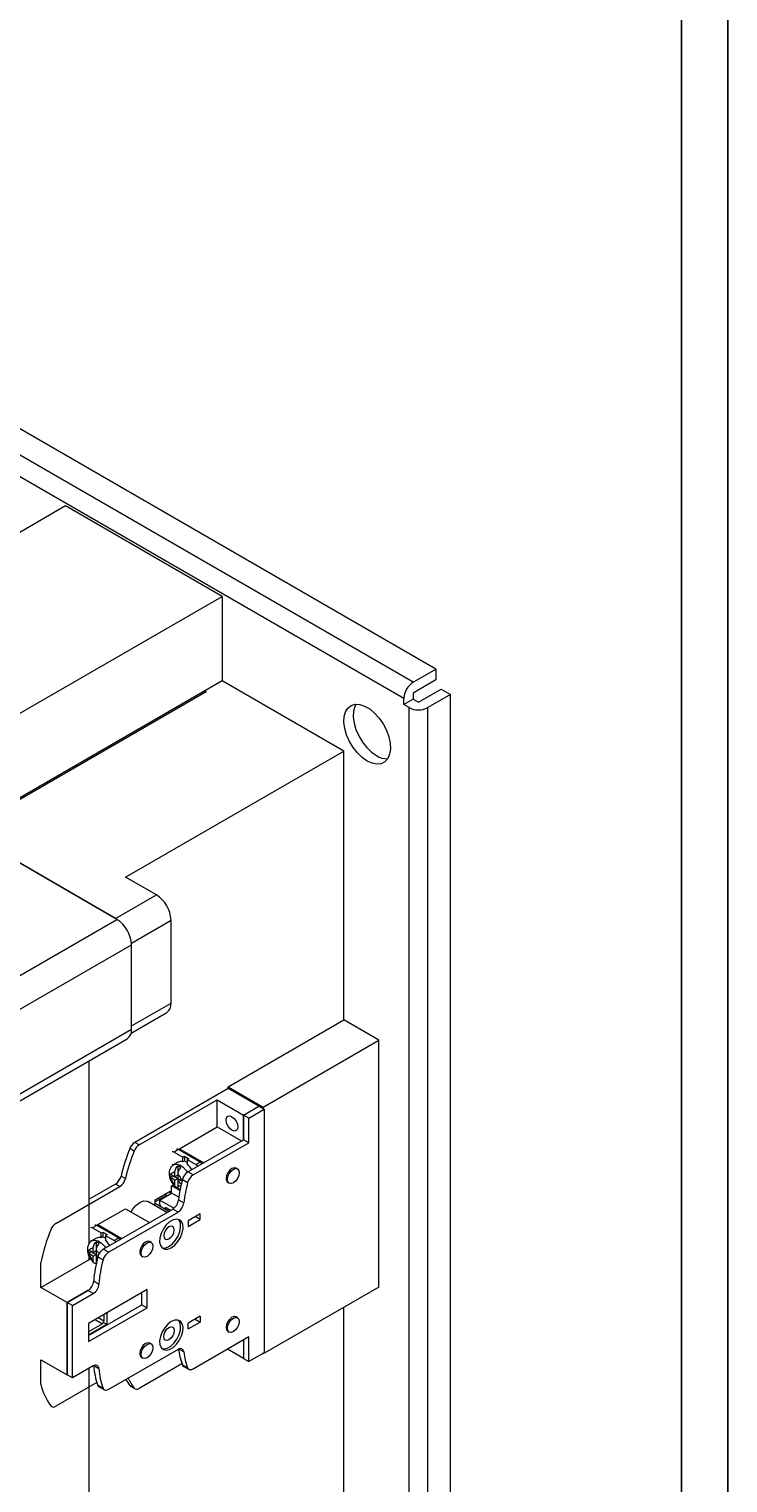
# Model space of a CAD drawing. Header units: millimetres. Extents: x 0 to 1189, y 0 to 841.
# Tile 8 of 10: x 1076 to 1189, y 155 to 389. Entities that reach past the tile are written whole.
import ezdxf

# ---------------------------------------------------------------- set-up
doc = ezdxf.new("R2010")
doc.units = ezdxf.units.MM
doc.layers.add('FORMATO', color=7, linetype='Continuous')
doc.styles.add('SLDTEXTSTYLE1', font='TXT', dxfattribs={"width": 0.605})
doc.styles.add('SLDTEXTSTYLE2', font='TXT', dxfattribs={"width": 0.569583})

# ---------------------------------------------------------------- blocks, each defined once
blk = doc.blocks.new('SW_NOTE_0')
at = {"color": 0, "linetype": 'Continuous', "lineweight": 0, "attachment_point": 1, "rotation": 90}
for s, insert, char_height, style in [('Sujeito a alteração sem aviso prévio. As informações contidas são valores de referência.                                                           Los valores demostrados pueden ser cambiados sin aviso previo. La información és de referencia solamente.', (-1.71, 0), 1.32292, 'SLDTEXTSTYLE2'), ('The values shown are subject to change without prior notice. The information is for reference only. ', (0.06, 0), 1.3229, 'SLDTEXTSTYLE1')]:
    blk.add_mtext(s, dxfattribs=dict(at, insert=insert, char_height=char_height, style=style))

msp = doc.modelspace()

# ---------------------------------------------------------------- linework, layer by layer
at = {"color": 7, "linetype": 'Continuous', "lineweight": 15}
for p, q in [((1141.98, 286.194), (1012.343, 361.031)), ((1138.303, 284.071), (1008.667, 358.909)), ((1136.794, 281.458), (1007.158, 356.296)), ((1082.347, 312.455), (1062.312, 300.889)), ((1107.567, 297.895), (1082.347, 312.455)), ((1070.798, 276.669), (1107.567, 297.895)), ((1107.567, 297.895), (1107.567, 284.286)), ((1138.303, 284.071), (1141.98, 286.194)), ((1141.98, 286.194), (1141.98, 284.452)), ((1107.567, 284.286), (1066.555, 260.61)), ((1127.13, 272.993), (1107.567, 284.286)), ((1141.98, 284.452), (1138.303, 282.329)), ((1104.974, 282.517), (1068.441, 261.427)), ((1104.739, 282.654), (1104.974, 282.517)), ((1136.794, 280.479), (1136.794, 281.458)), ((1138.303, 281.349), (1136.794, 280.479)), ((1138.303, 282.329), (1138.303, 281.349)), ((1138.303, 281.349), (1139.151, 280.86)), ((1139.151, 280.86), (1142.828, 282.982)), ((1144.337, 282.111), (1140.66, 279.989)), ((1142.828, 282.982), (1144.337, 282.111)), ((1144.337, 131.323), (1144.337, 282.111)), ((1137.643, 279.989), (1136.794, 280.479)), ((1137.643, 129.201), (1137.643, 279.989)), ((1140.66, 129.201), (1140.66, 279.989)), ((1092.011, 252.719), (1127.13, 272.993)), ((1127.13, 229.716), (1127.13, 272.993)), ((1090.597, 245.915), (1058.279, 264.572)), ((1090.361, 246.051), (1058.279, 264.572)), ((1096.961, 249.861), (1092.011, 252.719)), ((1090.361, 246.051), (1096.961, 249.861)), ((1066.885, 232.227), (1090.597, 245.915)), ((1092.943, 242.099), (1099.318, 245.779)), ((1099.318, 232.442), (1099.318, 245.779)), ((1069.242, 228.144), (1092.954, 241.833)), ((1092.954, 228.224), (1092.954, 241.833)), ((1092.954, 228.768), (1099.318, 232.442)), ((1092.882, 227.599), (1098.627, 230.916)), ((1108.51, 218.967), (1127.13, 229.716)), ((1132.787, 226.45), (1127.13, 229.716)), ((1069.242, 214.535), (1092.954, 228.224)), ((1068.552, 213.009), (1092.263, 226.697)), ((1114.167, 215.701), (1132.787, 226.45)), ((1132.787, 186.712), (1132.787, 226.45)), ((1086.118, 193.717), (1086.118, 223.15)), ((1108.51, 218.694), (1093.478, 210.017)), ((1108.51, 218.694), (1108.51, 218.967)), ((1108.51, 218.967), (1114.167, 215.701)), ((1113.46, 215.837), (1108.51, 218.694)), ((1094.186, 209.609), (1106.766, 216.871)), ((1106.766, 212.516), (1106.766, 216.871)), ((1106.766, 216.871), (1111.008, 214.422)), ((1111.008, 214.422), (1113.46, 215.837)), ((1111.008, 214.422), (1113.46, 215.837)), ((1111.857, 213.932), (1114.308, 215.347)), ((1113.46, 215.837), (1114.308, 215.347)), ((1114.167, 215.701), (1114.167, 215.429)), ((1114.308, 215.347), (1114.308, 176.153)), ((1111.857, 213.932), (1111.008, 214.422)), ((1111.008, 210.448), (1111.008, 214.422)), ((1111.008, 214.422), (1111.008, 210.448)), ((1111.857, 209.958), (1111.857, 213.932)), ((1100.685, 209.006), (1106.766, 212.516)), ((1106.766, 212.516), (1110.678, 210.258)), ((1093.375, 208.609), (1092.668, 209.017)), ((1094.186, 209.609), (1093.478, 210.017)), ((1100.543, 208.87), (1099.836, 208.461)), ((1099.836, 208.461), (1101.227, 207.659)), ((1104.032, 206.856), (1100.543, 208.87)), ((1100.685, 208.788), (1100.685, 209.006)), ((1100.685, 209.006), (1104.597, 206.747)), ((1102.031, 205.265), (1111.008, 210.448)), ((1102.879, 204.776), (1111.857, 209.958)), ((1111.857, 209.958), (1111.008, 210.448)), ((1099.506, 206.502), (1099.72, 206.379)), ((1100.464, 206.83), (1099.757, 206.422)), ((1100.402, 206.244), (1100.402, 204.913)), ((1101.227, 207.659), (1101.463, 207.795)), ((1101.227, 206.878), (1101.227, 207.659)), ((1101.463, 207.014), (1101.227, 206.878)), ((1101.463, 207.795), (1102.17, 207.387)), ((1101.463, 207.795), (1101.463, 207.014)), ((1102.17, 207.387), (1101.934, 207.25)), ((1101.934, 207.25), (1101.934, 206.469)), ((1101.934, 207.25), (1103.325, 206.448)), ((1103.325, 206.448), (1104.032, 206.856)), ((1091.261, 204.595), (1091.968, 204.187)), ((1099.191, 204.932), (1099.327, 204.837)), ((1099.191, 204.388), (1099.191, 204.932)), ((1099.648, 204.651), (1099.191, 204.388)), ((1099.327, 204.292), (1099.191, 204.388)), ((1099.327, 204.837), (1099.93, 204.488)), ((1099.93, 203.944), (1099.327, 204.292)), ((1099.93, 204.488), (1099.93, 205.185)), ((1100.402, 204.76), (1099.93, 204.488)), ((1099.93, 204.488), (1100.402, 204.216)), ((1099.93, 203.944), (1100.402, 204.216)), ((1099.93, 203.246), (1099.93, 203.944)), ((1100.402, 204.913), (1100.402, 204.216)), ((1100.402, 204.216), (1100.402, 203.671)), ((1100.402, 204.216), (1101.006, 203.867)), ((1100.873, 203.944), (1100.402, 203.671)), ((1100.97, 203.343), (1100.402, 203.671)), ((1100.402, 203.671), (1100.402, 202.974)), ((1101.006, 203.867), (1101.088, 203.82)), ((1101.145, 204.04), (1101.994, 203.55)), ((1102.879, 204.776), (1102.031, 205.265)), ((1108.456, 203.578), (1108.692, 203.442)), ((1110.025, 205.751), (1109.789, 205.887)), ((1080.75, 196.954), (1091.07, 202.911)), ((1090.363, 203.319), (1086.118, 200.869)), ((1091.07, 202.911), (1090.363, 203.319)), ((1096.772, 200.759), (1099.176, 202.147)), ((1098.469, 201.412), (1096.772, 200.432)), ((1097.479, 200.732), (1099.412, 201.848)), ((1098.469, 201.739), (1098.469, 201.412)), ((1098.469, 201.412), (1098.563, 201.358)), ((1099.176, 202.147), (1099.176, 201.712)), ((1099.701, 203.212), (1099.412, 203.045)), ((1099.412, 201.848), (1099.412, 203.045)), ((1100.746, 202.275), (1099.412, 203.045)), ((1100.575, 201.176), (1099.412, 201.848)), ((1100.402, 202.974), (1100.402, 202.732)), ((1087.533, 196.786), (1091.964, 199.344)), ((1088.41, 192.83), (1099.592, 199.285)), ((1091.964, 199.344), (1095.829, 197.113)), ((1098.637, 198.734), (1095.607, 200.483)), ((1096.469, 199.985), (1096.772, 200.16)), ((1096.772, 200.16), (1096.772, 200.759)), ((1098.94, 198.909), (1096.772, 200.16)), ((1097.479, 200.732), (1097.479, 200.133)), ((1099.772, 199.408), (1097.479, 200.732)), ((1097.479, 200.133), (1097.727, 199.609)), ((1098.422, 199.208), (1098.422, 199.534)), ((1099.223, 199.072), (1098.422, 199.534)), ((1098.941, 199.235), (1098.658, 199.072)), ((1100.441, 198.795), (1099.592, 199.285)), ((1100.527, 200.772), (1101.376, 200.282)), ((1087.391, 196.65), (1086.684, 196.242)), ((1090.879, 194.636), (1087.391, 196.65)), ((1087.533, 196.568), (1087.533, 196.786)), ((1087.533, 196.786), (1091.398, 194.555)), ((1089.259, 192.34), (1100.441, 198.795)), ((1104.032, 198.527), (1102.099, 197.412)), ((1102.099, 196.486), (1104.032, 197.602)), ((1102.099, 197.412), (1102.099, 196.486)), ((1104.032, 197.602), (1103.23, 198.065)), ((1104.032, 197.602), (1104.032, 198.527)), ((1086.354, 194.282), (1086.567, 194.159)), ((1087.312, 194.611), (1086.604, 194.202)), ((1086.684, 196.242), (1088.075, 195.439)), ((1088.075, 195.439), (1088.31, 195.575)), ((1088.075, 194.658), (1088.075, 195.439)), ((1088.31, 194.794), (1088.075, 194.658)), ((1088.31, 195.575), (1089.017, 195.167)), ((1088.31, 195.575), (1088.31, 194.794)), ((1089.017, 195.167), (1088.782, 195.031)), ((1088.782, 195.031), (1088.782, 194.25)), ((1088.782, 195.031), (1090.172, 194.228)), ((1090.172, 194.228), (1090.879, 194.636)), ((1086.039, 192.712), (1086.174, 192.617)), ((1086.039, 192.168), (1086.039, 192.712)), ((1086.495, 192.431), (1086.039, 192.168)), ((1086.174, 192.073), (1086.039, 192.168)), ((1086.174, 192.617), (1086.778, 192.268)), ((1086.778, 191.724), (1086.174, 192.073)), ((1086.778, 192.268), (1086.778, 192.966)), ((1087.25, 192.54), (1086.778, 192.268)), ((1086.778, 192.268), (1087.25, 191.996)), ((1086.778, 191.724), (1087.25, 191.996)), ((1087.25, 194.024), (1087.25, 192.694)), ((1087.25, 192.694), (1087.25, 191.996)), ((1087.25, 191.996), (1087.25, 191.452)), ((1087.25, 191.996), (1087.589, 191.8)), ((1089.259, 192.34), (1088.41, 192.83)), ((1096.119, 193.913), (1095.883, 194.049)), ((1078.34, 186.689), (1086.323, 191.298)), ((1078.34, 186.689), (1078.34, 190.663)), ((1086.118, 191.179), (1086.118, 191.674)), ((1086.36, 191.319), (1086.429, 191.359)), ((1086.778, 191.027), (1086.778, 191.724)), ((1087.527, 191.612), (1087.25, 191.452)), ((1087.455, 191.333), (1087.25, 191.452)), ((1087.25, 191.452), (1087.25, 190.754)), ((1087.25, 190.754), (1087.25, 190.512)), ((1087.523, 191.598), (1088.372, 191.108)), ((1094.55, 191.739), (1094.785, 191.603)), ((1086.864, 187.711), (1087.713, 187.222)), ((1082.583, 184.24), (1078.34, 186.689)), ((1082.583, 184.24), (1085.925, 186.169)), ((1085.925, 186.169), (1082.583, 184.24)), ((1083.431, 183.75), (1086.773, 185.679)), ((1086.773, 185.679), (1085.925, 186.169)), ((1095.452, 186.335), (1086.024, 180.892)), ((1094.604, 183.885), (1094.604, 185.845)), ((1095.452, 183.395), (1095.452, 186.335)), ((1132.787, 186.712), (1114.167, 175.963)), ((1083.431, 183.75), (1082.583, 184.24)), ((1082.583, 184.24), (1082.583, 172.59)), ((1082.583, 172.59), (1082.583, 184.24)), ((1083.431, 172.101), (1083.431, 183.75)), ((1086.024, 178.932), (1094.604, 183.885)), ((1086.024, 177.952), (1095.452, 183.395)), ((1088.994, 182.606), (1088.994, 180.701)), ((1094.604, 183.885), (1095.452, 183.395)), ((1127.13, 146.701), (1127.13, 183.446)), ((1086.024, 180.892), (1086.024, 177.952)), ((1088.287, 180.837), (1086.024, 179.531)), ((1088.994, 180.701), (1086.024, 178.986)), ((1087.108, 181.517), (1088.287, 180.837)), ((1088.522, 181.245), (1087.579, 181.79)), ((1088.994, 180.701), (1088.384, 181.053)), ((1088.522, 182.334), (1088.522, 181.245)), ((1104.032, 182.033), (1102.099, 180.918)), ((1102.099, 179.992), (1104.032, 181.108)), ((1102.099, 179.992), (1102.099, 180.918)), ((1103.23, 181.571), (1104.032, 181.108)), ((1104.032, 182.033), (1104.032, 181.108)), ((1110.025, 181.799), (1109.789, 181.936)), ((1111.857, 178.712), (1102.879, 173.529)), ((1108.456, 179.626), (1108.692, 179.49)), ((1111.008, 178.222), (1111.008, 175.228)), ((1111.008, 178.222), (1111.008, 175.228)), ((1111.857, 174.738), (1111.857, 178.712)), ((1100.441, 176.694), (1089.259, 170.239)), ((1096.119, 177.582), (1095.883, 177.718)), ((1100.496, 176.657), (1100.39, 176.665)), ((1100.496, 176.724), (1100.496, 176.657)), ((1100.496, 176.657), (1100.547, 176.619)), ((1101.376, 176.286), (1100.563, 176.756)), ((1111.008, 175.228), (1108.415, 176.725)), ((1114.308, 176.153), (1111.857, 174.738)), ((1114.167, 175.963), (1114.073, 176.017)), ((1114.167, 176.072), (1114.167, 175.963)), ((1078.34, 171.066), (1078.34, 175.04)), ((1078.34, 175.04), (1082.583, 172.59)), ((1086.773, 174.03), (1083.431, 172.101)), ((1086.118, 142.35), (1086.118, 173.652)), ((1087.713, 173.572), (1086.864, 174.062)), ((1101.08, 174.395), (1094.186, 170.415)), ((1094.55, 175.409), (1094.785, 175.272)), ((1101.145, 174.223), (1101.994, 173.733)), ((1101.364, 173.953), (1102.213, 173.463)), ((1111.008, 175.228), (1111.857, 174.738)), ((1087.368, 171.378), (1080.75, 167.558)), ((1083.431, 172.101), (1082.583, 172.59)), ((1087.523, 170.936), (1088.372, 170.446)), ((1093.375, 170.479), (1092.668, 170.887)), ((1087.744, 170.663), (1088.592, 170.173)), ((1092.812, 170.757), (1093.519, 170.349))]:
    msp.add_line(p, q, dxfattribs=at)
at = {"color": 7, "linetype": 'Continuous', "lineweight": 15, "flags": 128}
for points in [[(1130.902, 271.391), (1130.097, 271.957), (1129.33, 272.698), (1128.636, 273.581), (1128.048, 274.563), (1127.594, 275.599), (1127.294, 276.641), (1127.163, 277.639), (1127.207, 278.547), (1127.423, 279.323), (1127.803, 279.93), (1128.327, 280.34), (1128.971, 280.534), (1129.706, 280.502), (1130.497, 280.247), (1131.307, 279.779), (1132.097, 279.122), (1132.832, 278.305), (1133.477, 277.367), (1134.001, 276.352), (1134.38, 275.307), (1134.597, 274.281), (1134.64, 273.322), (1134.509, 272.475), (1134.21, 271.78), (1133.755, 271.268), (1133.168, 270.965), (1132.474, 270.883), (1131.707, 271.028), (1130.902, 271.391)], [(1129.118, 280.546), (1128.932, 280.194), (1128.715, 279.418), (1128.672, 278.51), (1128.803, 277.512), (1129.102, 276.47), (1129.557, 275.434), (1130.144, 274.452), (1130.838, 273.569), (1131.605, 272.828), (1132.41, 272.262)], [(1110.066, 212.517), (1109.994, 212.141), (1109.79, 211.906), (1109.484, 211.847), (1109.123, 211.972), (1108.762, 212.263), (1108.456, 212.676), (1108.252, 213.147), (1108.18, 213.605), (1108.252, 213.98), (1108.456, 214.216), (1108.762, 214.275), (1109.123, 214.15), (1109.484, 213.858), (1109.79, 213.446), (1109.994, 212.975), (1110.066, 212.517)], [(1099.758, 206.423), (1099.804, 206.447), (1100.239, 206.524), (1100.743, 206.381), (1101.261, 206.032), (1101.737, 205.516), (1101.944, 205.211)], [(1109.789, 205.887), (1109.484, 205.947), (1109.123, 205.821), (1108.762, 205.53), (1108.456, 205.118), (1108.252, 204.646), (1108.18, 204.188), (1108.252, 203.813), (1108.456, 203.578), (1108.456, 203.578)], [(1109.359, 203.508), (1108.998, 203.382), (1108.692, 203.442), (1108.487, 203.677), (1108.416, 204.052), (1108.487, 204.51), (1108.692, 204.982), (1108.998, 205.394), (1109.359, 205.685), (1109.719, 205.811), (1110.025, 205.751), (1110.23, 205.516), (1110.301, 205.141), (1110.23, 204.683), (1110.025, 204.212), (1109.719, 203.799), (1109.359, 203.508)], [(1092.871, 198.82), (1093.119, 199.228), (1093.663, 199.882), (1094.274, 200.351), (1094.884, 200.586), (1095.428, 200.562), (1095.607, 200.483)], [(1099.365, 193.057), (1099.921, 193.475), (1100.427, 194.049), (1100.839, 194.728), (1101.12, 195.452), (1101.245, 196.157), (1101.203, 196.78), (1100.998, 197.266), (1100.647, 197.571), (1100.183, 197.669), (1099.646, 197.55), (1099.084, 197.225), (1098.547, 196.724), (1098.082, 196.09), (1097.732, 195.38), (1097.526, 194.658), (1097.484, 193.986), (1097.609, 193.426), (1097.891, 193.026), (1098.303, 192.822), (1098.809, 192.833), (1099.365, 193.057)], [(1098.988, 193.275), (1099.543, 193.692), (1100.05, 194.266), (1100.462, 194.946), (1100.743, 195.67), (1100.868, 196.375), (1100.826, 196.998), (1100.621, 197.484), (1100.496, 197.63)], [(1086.605, 194.203), (1086.652, 194.227), (1087.087, 194.304), (1087.591, 194.161), (1088.109, 193.812), (1088.585, 193.296), (1088.765, 193.034)], [(1098.988, 196.421), (1098.667, 196.162), (1098.394, 195.795), (1098.212, 195.375), (1098.149, 194.968), (1098.212, 194.634), (1098.394, 194.424), (1098.667, 194.372), (1098.988, 194.483), (1099.309, 194.742), (1099.581, 195.11), (1099.763, 195.529), (1099.827, 195.937), (1099.763, 196.271), (1099.581, 196.48), (1099.309, 196.533), (1098.988, 196.421)], [(1098.329, 195.671), (1098.402, 195.79), (1098.468, 195.913)], [(1095.883, 194.049), (1095.577, 194.108), (1095.216, 193.983), (1094.856, 193.692), (1094.55, 193.279), (1094.345, 192.808), (1094.274, 192.35), (1094.345, 191.975), (1094.55, 191.739), (1094.55, 191.739)], [(1095.452, 191.669), (1095.091, 191.544), (1094.785, 191.603), (1094.581, 191.839), (1094.509, 192.214), (1094.581, 192.672), (1094.785, 193.143), (1095.091, 193.556), (1095.452, 193.847), (1095.813, 193.972), (1096.119, 193.913), (1096.323, 193.678), (1096.395, 193.302), (1096.323, 192.844), (1096.119, 192.373), (1095.813, 191.96), (1095.452, 191.669)], [(1099.365, 181.19), (1098.809, 180.772), (1098.303, 180.198), (1097.891, 179.519), (1097.609, 178.795), (1097.484, 178.09), (1097.526, 177.467), (1097.732, 176.981), (1098.082, 176.676), (1098.547, 176.578), (1099.084, 176.697), (1099.646, 177.022), (1100.183, 177.523), (1100.647, 178.157), (1100.998, 178.867), (1101.203, 179.589), (1101.245, 180.261), (1101.12, 180.821), (1100.839, 181.221), (1100.427, 181.425), (1099.921, 181.414), (1099.365, 181.19)], [(1097.856, 176.835), (1098.169, 176.796), (1098.707, 176.915), (1099.269, 177.239), (1099.806, 177.741), (1100.27, 178.374), (1100.621, 179.084), (1100.826, 179.807), (1100.868, 180.478), (1100.743, 181.039), (1100.496, 181.408)], [(1098.988, 178.261), (1098.667, 178.15), (1098.394, 178.203), (1098.212, 178.412), (1098.149, 178.746), (1098.212, 179.154), (1098.394, 179.573), (1098.667, 179.94), (1098.988, 180.199), (1099.309, 180.311), (1099.581, 180.258), (1099.763, 180.049), (1099.827, 179.715), (1099.763, 179.307), (1099.581, 178.888), (1099.309, 178.52), (1098.988, 178.261)], [(1109.123, 181.869), (1108.762, 181.578), (1108.456, 181.166), (1108.252, 180.695), (1108.18, 180.237), (1108.252, 179.861), (1108.456, 179.626), (1108.456, 179.626)], [(1109.359, 181.733), (1109.719, 181.859), (1110.025, 181.799), (1110.23, 181.564), (1110.301, 181.189), (1110.23, 180.731), (1110.025, 180.26), (1109.719, 179.847), (1109.359, 179.556), (1108.998, 179.431), (1108.692, 179.49), (1108.487, 179.725), (1108.416, 180.1), (1108.487, 180.559), (1108.692, 181.03), (1108.998, 181.442), (1109.359, 181.733)], [(1109.789, 181.936), (1109.484, 181.995), (1109.123, 181.869)], [(1098.329, 179.449), (1098.402, 179.568), (1098.468, 179.691)], [(1095.216, 177.652), (1094.856, 177.361), (1094.55, 176.948), (1094.345, 176.477), (1094.274, 176.019), (1094.345, 175.644), (1094.55, 175.409), (1094.55, 175.409)], [(1095.452, 177.516), (1095.813, 177.641), (1096.119, 177.582), (1096.323, 177.347), (1096.395, 176.971), (1096.323, 176.513), (1096.119, 176.042), (1095.813, 175.63), (1095.452, 175.339), (1095.091, 175.213), (1094.785, 175.273), (1094.581, 175.508), (1094.509, 175.883), (1094.581, 176.341), (1094.785, 176.812), (1095.091, 177.225), (1095.452, 177.516)], [(1095.883, 177.718), (1095.577, 177.777), (1095.216, 177.652)], [(1101.376, 176.286), (1101.339, 176.456), (1101.273, 176.598), (1101.18, 176.708), (1101.063, 176.783), (1100.926, 176.819), (1100.773, 176.816), (1100.61, 176.774), (1100.441, 176.694)], [(1087.713, 173.572), (1087.682, 173.754), (1087.62, 173.908), (1087.529, 174.028), (1087.412, 174.111), (1087.273, 174.153), (1087.116, 174.153), (1086.948, 174.112), (1086.773, 174.03)], [(1102.879, 173.529), (1102.736, 173.459), (1102.596, 173.416), (1102.463, 173.401), (1102.339, 173.414), (1102.228, 173.455), (1102.132, 173.523), (1102.053, 173.616), (1101.994, 173.733)], [(1092.668, 170.887), (1092.737, 170.811), (1092.812, 170.757)], [(1089.259, 170.239), (1089.115, 170.169), (1088.975, 170.126), (1088.841, 170.111), (1088.717, 170.124), (1088.606, 170.166), (1088.51, 170.234), (1088.431, 170.329), (1088.372, 170.446)]]:
    msp.add_lwpolyline(points, dxfattribs=at)
at = {"color": 7, "linetype": 'Continuous', "lineweight": 15}
for centre, radius, start, end in [((1140.069, 281.309), 3.279, 122.60533, 177.39462), ((1139.151, 282.9), 3.279, 242.60958, 297.39048), ((1134.137, 274.941), 3.187, 237.20145, 271.02428), ((1094.2, 245.546), 5.123, 2.60582, 57.39418), ((1087.836, 241.6), 5.123, 2.60569, 57.39431), ((1097.647, 232.279), 1.679, 305.73065, 5.58151), ((1091.352, 228.029), 1.614, 304.39267, 6.91949), ((1122.689, 197.031), 32.325, 158.23404, 166.46615), ((1123.396, 196.622), 32.325, 158.23404, 166.46615), ((1094.579, 208.297), 2.042, 122.61028, 159.34275), ((1095.286, 207.889), 2.042, 122.61028, 159.34275), ((1099.641, 208.189), 0.335, 54.38537, 114.30369), ((1100.348, 208.597), 0.335, 54.38537, 114.30369), ((1099.624, 204.352), 2.045, 52.35594, 67.64943), ((1100.899, 205.992), 0.944, 69.66277, 117.42413), ((1100.876, 205.22), 1.887, 55.90569, 71.89606), ((1099.649, 203.816), 3.502, 31.05332, 49.267), ((1102.834, 205.655), 0.932, 33.95318, 58.25296), ((1103.541, 206.063), 0.932, 33.95318, 58.25296), ((1089.228, 205.072), 2.088, 302.91906, 346.80207), ((1089.935, 204.664), 2.088, 302.91906, 346.80207), ((1121.824, 198.436), 21.425, 164.83813, 173.73991), ((1103.163, 203.515), 2.084, 122.89082, 165.42513), ((1104.011, 203.025), 2.084, 122.89082, 165.42513), ((1122.673, 197.946), 21.425, 164.83813, 173.73991), ((1098.464, 201.032), 2.08, 302.8636, 352.82763), ((1099.313, 200.542), 2.08, 302.8636, 352.82763), ((1081.851, 195.233), 2.042, 122.6115, 159.34198), ((1087.196, 196.377), 0.335, 54.3811, 114.3052), ((1109.415, 184.152), 31.75, 158.17929, 168.16722), ((1086.489, 195.969), 0.335, 54.3811, 114.3052), ((1087.746, 193.773), 0.944, 69.66277, 117.42413), ((1087.723, 192.999), 1.888, 55.91131, 71.89044), ((1086.505, 191.604), 3.49, 31.78333, 49.28176), ((1089.71, 193.468), 0.89, 36.28471, 58.69946), ((1090.417, 193.876), 0.89, 36.28471, 58.69946), ((1086.472, 192.133), 2.045, 52.35594, 67.64943), ((1089.543, 191.079), 2.085, 122.89456, 165.58286), ((1090.391, 190.589), 2.085, 122.89456, 165.58286), ((1098.182, 194.414), 1.396, 256.51484, 305.26762), ((1087.213, 191.96), 0.989, 208.95248, 237.6406), ((1107.593, 186.195), 20.784, 164.93253, 175.8169), ((1108.441, 185.706), 20.784, 164.93253, 175.8169), ((1084.803, 187.91), 2.071, 302.79086, 354.50974), ((1085.652, 187.42), 2.071, 302.79086, 354.50974), ((1111.053, 177.972), 10.593, 186.48012, 200.72796), ((1111.902, 177.482), 10.593, 186.48012, 200.72796), ((1097.931, 174.764), 11.089, 183.6266, 200.18997), ((1098.78, 174.274), 11.089, 183.6266, 200.18997), ((1101.631, 174.394), 0.515, 199.38514, 238.75733), ((1088.378, 173.637), 10.362, 194.36573, 215.4812), ((1088.012, 171.105), 0.517, 198.99685, 238.7118), ((1099.935, 176.2), 9.002, 208.88042, 216.16857), ((1100.923, 175.972), 9.335, 204.67323, 216.04854), ((1093.814, 170.872), 0.589, 221.84261, 309.09013), ((1080.379, 168.015), 0.589, 221.84298, 309.08976)]:
    msp.add_arc(centre, radius, start, end, dxfattribs=at)
for major_axis, ratio, start_param, end_param in [((-0.236, 0.408), 0.5773346, 3.141552, 3.9269502), ((0.471, 0), 0.5773815, 5.4977871, 6.2831853)]:
    msp.add_ellipse((1088.051, 181.245), major_axis=major_axis, ratio=ratio, start_param=start_param, end_param=end_param, dxfattribs=at)
for points, knots in [([(1099.771, 206.405), (1099.713, 206.378), (1099.479, 206.27), (1099.206, 205.905), (1099.02, 205.412), (1098.988, 204.951), (1099.037, 204.537), (1099.151, 204.102), (1099.302, 203.805), (1099.39, 203.632)], [0, 0, 0, 0, 0.0624587, 0.2515482, 0.4260295, 0.5827102, 0.6994899, 0.8238433, 1, 1, 1, 1]), ([(1099.93, 205.185), (1099.939, 205.289), (1099.956, 205.495), (1100.087, 205.825), (1100.246, 206.078), (1100.361, 206.201), (1100.402, 206.244)], [0, 0, 0, 0, 0.291579, 0.57566138, 0.85023116, 1, 1, 1, 1]), ([(1100.873, 205.972), (1100.801, 205.891), (1100.657, 205.729), (1100.5, 205.424), (1100.414, 205.142), (1100.405, 204.98), (1100.402, 204.913)], [0, 0, 0, 0, 0.2691577, 0.5382456, 0.809452, 1, 1, 1, 1]), ([(1099.327, 204.837), (1099.351, 204.902), (1099.402, 205.035), (1099.543, 205.158), (1099.721, 205.219), (1099.861, 205.196), (1099.93, 205.185)], [0, 0, 0, 0, 0.2458547, 0.49999483, 0.75413496, 1, 1, 1, 1]), ([(1099.93, 203.246), (1099.861, 203.315), (1099.721, 203.454), (1099.543, 203.72), (1099.402, 204.007), (1099.351, 204.198), (1099.327, 204.292)], [0, 0, 0, 0, 0.24586325, 0.50000153, 0.75413982, 1, 1, 1, 1]), ([(1099.39, 203.632), (1099.522, 203.436), (1099.706, 203.164), (1099.963, 202.905), (1100.07, 202.831), (1100.104, 202.808)], [0, 0, 0, 0, 0.6325938, 0.8818669, 1, 1, 1, 1]), ([(1100.402, 204.913), (1100.471, 204.845), (1100.611, 204.705), (1100.789, 204.439), (1100.93, 204.153), (1100.981, 203.961), (1101.006, 203.867)], [0, 0, 0, 0, 0.24586353, 0.5000021, 0.75414067, 1, 1, 1, 1]), ([(1100.402, 202.732), (1100.33, 202.73), (1100.186, 202.725), (1100.029, 202.849), (1099.943, 203.032), (1099.934, 203.184), (1099.93, 203.246)], [0, 0, 0, 0, 0.2691593, 0.5382428, 0.8094509, 1, 1, 1, 1]), ([(1101.006, 203.323), (1100.981, 203.257), (1100.93, 203.125), (1100.789, 203.001), (1100.611, 202.94), (1100.471, 202.963), (1100.402, 202.974)], [0, 0, 0, 0, 0.2458648, 0.5000015, 0.7541383, 1, 1, 1, 1]), ([(1100.402, 202.974), (1100.411, 202.881), (1100.429, 202.697), (1100.533, 202.532), (1100.633, 202.501), (1100.667, 202.491)], [0, 0, 0, 0, 0.4049989, 0.7995958, 1, 1, 1, 1]), ([(1086.618, 194.185), (1086.56, 194.158), (1086.327, 194.051), (1086.053, 193.685), (1085.868, 193.193), (1085.836, 192.731), (1085.885, 192.318), (1085.999, 191.882), (1086.15, 191.586), (1086.238, 191.412)], [0, 0, 0, 0, 0.0624588, 0.2515508, 0.4260317, 0.5827128, 0.6994896, 0.8238432, 1, 1, 1, 1]), ([(1086.174, 192.617), (1086.199, 192.682), (1086.25, 192.815), (1086.391, 192.939), (1086.569, 192.999), (1086.709, 192.977), (1086.778, 192.966)], [0, 0, 0, 0, 0.24586018, 0.49999847, 0.75413675, 1, 1, 1, 1]), ([(1086.778, 191.027), (1086.709, 191.095), (1086.569, 191.235), (1086.391, 191.5), (1086.25, 191.787), (1086.199, 191.978), (1086.174, 192.073)], [0, 0, 0, 0, 0.2458647, 0.4999996, 0.7541457, 1, 1, 1, 1]), ([(1086.778, 192.966), (1086.787, 193.07), (1086.803, 193.275), (1086.935, 193.605), (1087.094, 193.859), (1087.209, 193.981), (1087.25, 194.024)], [0, 0, 0, 0, 0.2915732, 0.575657, 0.8502302, 1, 1, 1, 1]), ([(1087.721, 193.752), (1087.649, 193.671), (1087.505, 193.509), (1087.348, 193.204), (1087.262, 192.922), (1087.253, 192.76), (1087.25, 192.694)], [0, 0, 0, 0, 0.2691622, 0.538245, 0.8094509, 1, 1, 1, 1]), ([(1087.25, 192.694), (1087.318, 192.625), (1087.458, 192.485), (1087.616, 192.259), (1087.685, 192.107), (1087.71, 192.052)], [0, 0, 0, 0, 0.3807713, 0.7743583, 1, 1, 1, 1]), ([(1086.238, 191.412), (1086.37, 191.217), (1086.554, 190.944), (1086.811, 190.686), (1086.917, 190.612), (1086.951, 190.588)], [0, 0, 0, 0, 0.6325919, 0.8818642, 1, 1, 1, 1]), ([(1087.25, 190.512), (1087.178, 190.51), (1087.034, 190.506), (1086.877, 190.63), (1086.791, 190.812), (1086.782, 190.964), (1086.778, 191.027)], [0, 0, 0, 0, 0.2691602, 0.538241, 0.8094523, 1, 1, 1, 1]), ([(1087.25, 190.754), (1087.253, 190.654), (1087.256, 190.535), (1087.309, 190.465), (1087.318, 190.454)], [0, 0, 0, 0, 0.84118441, 1, 1, 1, 1]), ([(1100.524, 176.731), (1100.526, 176.695), (1100.53, 176.634), (1100.561, 176.599), (1100.574, 176.585)], [0, 0, 0, 0, 0.5812717, 1, 1, 1, 1])]:
    msp.add_open_spline(points, degree=3, knots=knots, dxfattribs=at)
at = {"layer": 'FORMATO'}
for p, q in [((1189, 0), (1189, 841)), ((1181.524, 5), (1181.524, 831))]:
    msp.add_line(p, q, dxfattribs=at)

# ---------------------------------------------------------------- block references
at = {"color": 7, "linetype": 'Continuous', "lineweight": 0}
msp.add_blockref('SW_NOTE_0', (1185.448, 14.305), dxfattribs=at)

doc.saveas('drawing.dxf')
